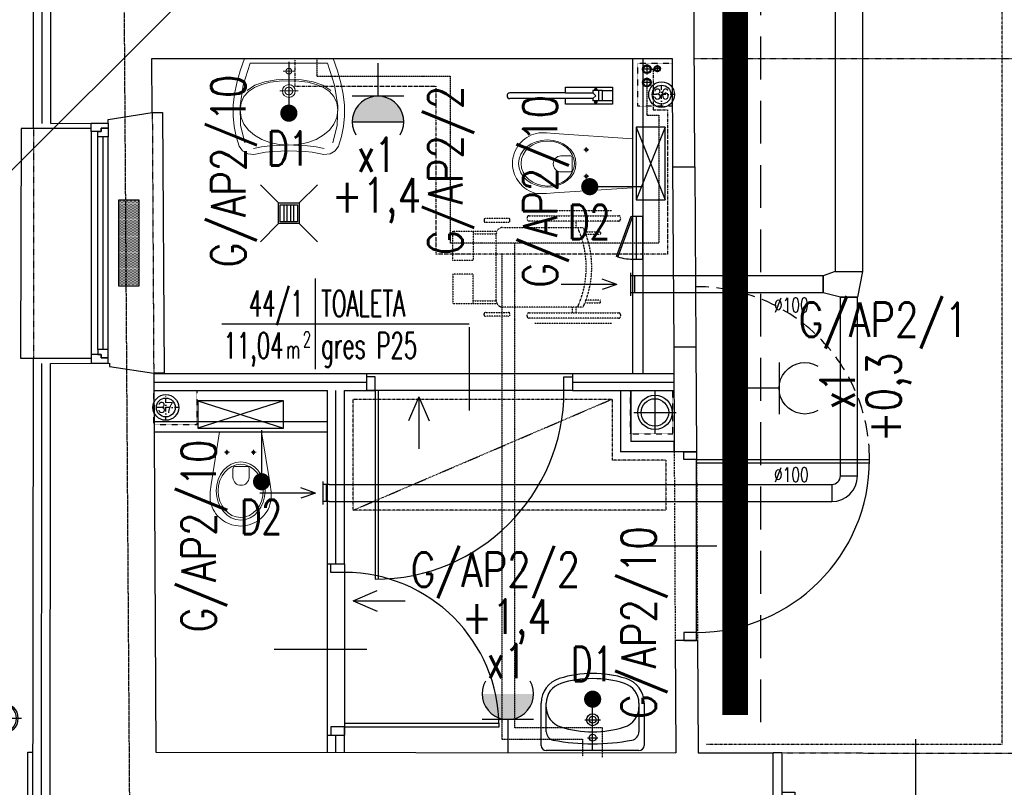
# Model space of a CAD drawing. Header units: inches. Extents: x -145354 to -97635, y 38777 to 78670.
# Tile 95 of 231: x -139587 to -139013, y 48535 to 48982. Entities that reach past the tile are written whole.
import ezdxf
from ezdxf.enums import TextEntityAlignment as Align

# ---------------------------------------------------------------- set-up
doc = ezdxf.new("R2010")
doc.units = ezdxf.units.IN
doc.header["$MEASUREMENT"] = 0
for name, pattern in [('00-inst$0$DASHDOT', [1, 0.5, -0.25, 0, -0.25]), ('CENTER', [2, 1.25, -0.25, 0.25, -0.25]), ('DASHDOT', [1, 0.5, -0.25, 0, -0.25]), ('DASHED', [0.75, 0.5, -0.25]), ('DASHED2', [0.375, 0.25, -0.125]), ('DIVIDE', [31.75, 12.7, -6.35, 0, -6.35, 0, -6.35]), ('HIDDEN', [0.375, 0.25, -0.125])]:
    doc.linetypes.add(name, pattern=pattern)
doc.layers.get('0').update_dxf_attribs({"color": 101})
for name, color, linetype in [('Drz---drzwi', 5, 'Continuous'), ('Drz-widok', 5, 'Continuous'), ('E-OPIS-POM', 6, 'Continuous'), ('E35', 6, 'Continuous'), ('E50', 3, 'Continuous'), ('E50_kor', 3, 'Continuous'), ('Ins-kan', 54, 'Continuous'), ('Ins-went', 141, 'Continuous'), ('Ins-went-opis', 141, 'Continuous'), ('Ins-wod', 152, 'Continuous'), ('m-went-wywiew', 1, 'Continuous'), ('Mw-cr-rury', 160, 'DIVIDE'), ('Mw-wc-rury', 160, 'DASHDOT'), ('Okn---okna', 5, 'Continuous'), ('Os-osie glowne', 8, 'CENTER'), ('piony_K_nr', 240, 'Continuous'), ('Sc-cegla pelna', 32, 'Continuous'), ('Sc-gazobeton', 45, 'Continuous'), ('Sc-gk', 120, 'Continuous'), ('Sc-gk-hatch', 8, 'Continuous'), ('Sc-izolacja term-obrys', 132, 'Continuous'), ('Sc-izolacja term-styropian', 151, 'STYROPIAN-KA'), ('Sc-kamien', 31, 'Continuous'), ('Sc-nad', 5, 'DASHED2'), ('Sc-nadproza kon', 5, 'DASHED2'), ('stelaż_wc', 64, 'Continuous'), ('Suf-widok', 8, 'Continuous'), ('W-idok', 9, 'Continuous'), ('W-otwor-strop', 126, 'Continuous'), ('Wyp-grzejniki', 56, 'Continuous'), ('Wyp-meble', 155, 'Continuous'), ('Wyp-sanitar', 131, 'Continuous'), ('Wyp-szafy', 9, 'Continuous')]:
    doc.layers.add(name, color=color, linetype=linetype)
doc.styles.add('KA wymiar', font='romans.shx', dxfattribs={"width": 0.6})
doc.styles.add('ROMANS', font='romans', dxfattribs={"width": 0.85})
doc.styles.add('tab-bud$0$ROMANS', font='romans', dxfattribs={"width": 0.7})
doc.styles.add('TYTUL2', font='ARIAL.TTF')
doc.linetypes.add('BATTING', pattern='A,0.0001,-0.1,[134,ltypeshp.shx,S=0.1,R=0,X=-0.1,Y=0],-0.2,[134,ltypeshp.shx,S=0.1,R=180,X=0.1,Y=0],-0.1', length=0.4001)
doc.linetypes.add('STYROPIAN-KA', pattern='A,0.0001,-0.1,[135,ltypeshp.shx,S=0.1,R=0,X=-0.1,Y=0],0,[135,ltypeshp.shx,S=0.1,R=180,X=0.1,Y=0],-0.1', length=0.2001)

# ---------------------------------------------------------------- blocks, each defined once
blk = doc.blocks.new('g2')
at = {"layer": 'E35'}
blk.add_line((15, 19.27), (-15, 19.27), dxfattribs=at)
blk.add_arc((0, 34.27), 15, 150, 30, dxfattribs=at)
at = {"layer": 'E50'}
blk.add_line((0, 19.27), (0, 0), dxfattribs=at)
blk = doc.blocks.new('pow')
for p, q in [((0, 0.523), (0, -0.523)), ((-1.075, 0), (1.78, 0))]:
    blk.add_line(p, q)
at = {"style": 'KA wymiar', "width": 0.6}
for s, height, p in [('2', 0.18, (-0.139, -0.27)), ('m', 0.21, (-0.333, -0.401))]:
    blk.add_text(s, height=height, dxfattribs=at).set_placement(p)
at = {"style": 'KA wymiar'}
for tag, width, p in [('01', 0.7, (-0.131, 0.084)), ('000.00', 0.6, (-0.364, -0.401))]:
    blk.add_attdef(tag, text='', height=0.3, dxfattribs=dict(at, width=width)).set_placement(p, align=Align.RIGHT)
blk.add_attdef('POMIESZCZENIE', (0.071, 0.084), '', height=0.3, dxfattribs=at)
at = {"style": 'KA wymiar', "width": 0.8}
blk.add_attdef('POSADZKA', (0.071, -0.401), '', height=0.3, dxfattribs=at)
blk = doc.blocks.new('_0630_WC_NIEPEŁNOSPRAWNY')
at = {"lineweight": 0}
for p, q in [((-14.26, 0), (-17.49, -45.7)), ((-14.26, 0), (14.26, 0)), ((14.26, 0), (17.15, -45.7)), ((-8.01, -26.98), (-9.42, -26.98)), ((-8.01, -26.98), (-8.01, -25.54)), ((-8.01, -26.98), (-6.53, -26.98)), ((-8.01, -26.98), (-8.01, -28.41)), ((7.49, -26.98), (6.08, -26.98)), ((7.49, -26.98), (7.49, -25.54)), ((7.49, -26.98), (8.97, -26.98)), ((7.49, -26.98), (7.49, -28.41)), ((-4.44, -36.51), (-4.44, -41.77)), ((-3.5, -35.21), (4, -35.21)), ((4.94, -36.51), (4.94, -41.77)), ((-17.49, -45.7), (-17.82, -50.14)), ((17.15, -45.7), (17.52, -50.14)), ((-17.82, -50.14), (-17.77, -54.69)), ((17.52, -50.14), (17.47, -54.69)), ((-17.77, -54.69), (-17.51, -56.08)), ((-17.51, -56.08), (-17.12, -57.53)), ((17.51, -56.08), (17.12, -57.53)), ((17.47, -54.69), (17.51, -56.08)), ((-17.12, -57.53), (-16.6, -58.93)), ((-16.6, -58.93), (-15.97, -60.29)), ((-15.97, -60.29), (-15.22, -61.59)), ((-15.22, -61.59), (-14.37, -62.83)), ((-14.37, -62.83), (-13.41, -63.99)), ((14.37, -62.83), (13.41, -63.99)), ((15.22, -61.59), (14.37, -62.83)), ((15.97, -60.29), (15.22, -61.59)), ((16.6, -58.93), (15.97, -60.29)), ((17.12, -57.53), (16.6, -58.93)), ((-13.41, -63.99), (-11.77, -65.6)), ((-11.77, -65.6), (-10, -66.94)), ((-10, -66.94), (-8.71, -67.72)), ((-8.71, -67.72), (-6.54, -68.77)), ((-6.54, -68.77), (-5.07, -69.25)), ((6.54, -68.77), (5.07, -69.25)), ((8.71, -67.72), (6.54, -68.77)), ((10, -66.94), (8.71, -67.72)), ((11.77, -65.6), (10, -66.94)), ((13.41, -63.99), (11.77, -65.6)), ((-5.07, -69.25), (-3.02, -69.72)), ((-3.02, -69.72), (-1.52, -69.92)), ((-1.52, -69.92), (0, -70)), ((1.52, -69.92), (0, -70)), ((3.02, -69.72), (1.52, -69.92)), ((5.07, -69.25), (3.02, -69.72))]:
    blk.add_line(p, q, dxfattribs=at)
for centre, radius, start, end in [((-3.24, -36.39), 1.2, 102.23395, 185.88986), ((3.75, -36.39), 1.2, 354.11014, 77.76605), ((0.25, -41.54), 4.7, 182.80221, 357.19779)]:
    blk.add_arc(centre, radius, start, end, dxfattribs=at)
for centre in [(-8.01, -26.98), (7.49, -26.98)]:
    blk.add_ellipse(centre, major_axis=(0.599, 0.599), ratio=1, start_param=5.497787, end_param=11.780972, dxfattribs=at)
for centre, major_axis, ratio in [((0.05, -49.75), (0, -16.75), 0.823529), ((0.05, -49.5), (0, -15.54), 0.845174)]:
    blk.add_ellipse(centre, major_axis=major_axis, ratio=ratio, dxfattribs=at)
blk = doc.blocks.new('_0630_UMYWALKA_NIEPEŁNOSPRAWNY')
at = {"lineweight": 0}
for points in [[(0, -54.01), (4.6, -54.04), (9.42, -54.29), (13.64, -54.72), (16.46, -55.28), (20.4, -56.01), (23.99, -55.58), (26.93, -53.97), (28.88, -51.12), (30.72, -45.51), (31.92, -39.69), (32.47, -33.64), (32.39, -27.38), (31.68, -20.89), (30.35, -14.17), (28.39, -7.2), (25.81, 0), (0, 0), (-25.81, 0), (-28.39, -7.2), (-30.35, -14.17), (-31.68, -20.89), (-32.39, -27.38), (-32.47, -33.64), (-31.92, -39.69), (-30.72, -45.51), (-28.88, -51.12), (-26.93, -53.97), (-23.99, -55.58), (-20.4, -56.01), (-16.46, -55.28), (-13.64, -54.72), (-9.42, -54.29), (-4.6, -54.04), (0, -54.01)], [(0, -5.72), (0.68, -5.86), (1.24, -6.24), (1.61, -6.8), (1.75, -7.48), (1.61, -8.16), (1.24, -8.71), (0.68, -9.09), (0, -9.23), (-0.68, -9.09), (-1.24, -8.71), (-1.61, -8.16), (-1.75, -7.48), (-1.61, -6.8), (-1.24, -6.24), (-0.68, -5.86), (0, -5.72)], [(0, -15.26), (1.46, -15.56), (2.65, -16.36), (3.46, -17.56), (3.75, -19.01), (3.46, -20.47), (2.65, -21.66), (1.46, -22.47), (0, -22.76), (-1.46, -22.47), (-2.65, -21.66), (-3.46, -20.47), (-3.75, -19.01), (-3.46, -17.56), (-2.65, -16.36), (-1.46, -15.56), (0, -15.26)], [(0, -16.71), (0.89, -16.89), (1.63, -17.39), (2.12, -18.12), (2.3, -19.01), (2.12, -19.91), (1.63, -20.64), (0.89, -21.13), (0, -21.31), (-0.89, -21.13), (-1.63, -20.64), (-2.12, -19.91), (-2.3, -19.01), (-2.12, -18.12), (-1.63, -17.39), (-0.89, -16.89), (0, -16.71)]]:
    blk.add_lwpolyline(points, close=True, dxfattribs=at)
for points in [[(25.67, -49.28), (28.14, -38.98), (28.45, -27.74), (26.59, -15.65), (22.51, -2.8), (0, -2.8), (-22.51, -2.8), (-26.59, -15.65), (-28.45, -27.74), (-28.14, -38.98), (-25.67, -49.28)], [(0, -10.73), (0, -4.22)], [(-3.25, -7.48), (3.25, -7.48)], [(-28.45, -30.14), (-27.86, -25.83), (-26.17, -22.22), (-23.51, -19.26), (-20, -16.92), (-15.76, -15.17), (-10.92, -13.96), (-5.6, -13.26), (0.07, -13.04), (5.74, -13.26), (11.05, -13.96), (15.89, -15.17), (20.13, -16.92), (23.64, -19.26), (26.3, -22.22), (27.99, -25.83), (28.58, -30.14)], [(-24.26, -18.74), (-19.75, -15.71), (-14.01, -13.63), (-7.31, -12.42), (0.07, -12.04), (7.44, -12.42), (14.14, -13.63), (19.88, -15.71), (24.39, -18.74)], [(0, -24.26), (0, -13.76)], [(5.34, -19.01), (-5.34, -19.01)], [(-28.45, -30.14), (-27.86, -34.42), (-26.18, -38.33), (-23.53, -41.81), (-20.04, -44.79), (-15.81, -47.22), (-10.99, -49.04), (-5.68, -50.17), (-0.02, -50.56), (5.66, -50.17), (10.98, -49.04), (15.83, -47.22), (20.09, -44.79), (23.61, -41.81), (26.29, -38.33), (27.99, -34.42), (28.58, -30.14)], [(20.64, -52.51), (15.94, -51.63), (10.86, -51.08), (5.51, -50.74), (0.02, -50.52), (-5.48, -50.74), (-10.83, -51.08), (-15.91, -51.63), (-20.61, -52.51)]]:
    blk.add_lwpolyline(points, dxfattribs=at)
at = {"lineweight": 0, "const_width": 0.282}
for points in [[(-0.13, -20.35), (-0.13, -20.35)], [(-0.07, -21.39), (-0.07, -21.39)]]:
    blk.add_lwpolyline(points, dxfattribs=at)
blk = doc.blocks.new('umywalka_60x45')
at = {"ltscale": 25}
for p, q in [((-27, 0), (27, 0)), ((-30, -27.72), (-30, -3)), ((0, -4.5), (0, -10.5)), ((30, -3), (30, -27.72)), ((-27, -27.72), (-27, -11.03)), ((3, -7.5), (-3, -7.5)), ((27, -11.03), (27, -27.72)), ((0, -13.5), (0, -22.5)), ((4.5, -18), (-4.5, -18))]:
    blk.add_line(p, q, dxfattribs=at)
for centre, radius in [((0, -7.5), 2), ((0, -18), 3.5), ((0, -18), 2)]:
    blk.add_circle(centre, radius, dxfattribs=at)
for centre, radius, start, end in [((27, -3), 3, 0, 90), ((-27, -3), 3, 90, 180), ((0, -129.43), 125.43, 79.47373, 100.52627), ((-22, -11.03), 5, 100.52627, 180), ((0, -73.4), 62.4, 72.6871, 107.3129), ((22, -11.03), 5, 0, 79.47373), ((-15, -25.28), 12, 107.3129, 180), ((15, -25.28), 12, 0, 72.6871), ((-15, -27.72), 15, 180, 252.6871), ((-15, -27.72), 12, 180, 252.6871), ((15, -27.72), 12, 287.3129, 0), ((15, -27.72), 15, 287.3129, 0), ((0, 20.4), 62.4, 252.6871, 287.3129), ((0, 20.4), 65.4, 252.6871, 287.3129)]:
    blk.add_arc(centre, radius, start, end, dxfattribs=at)
blk = doc.blocks.new('_DRZWI_W120')
at = {"ltscale": 25}
for p, q in [((44517.38, 20745.07), (44517.38, 20635.07)), ((44504.38, 20690.07), (44558.38, 20690.07))]:
    blk.add_line(p, q, dxfattribs=at)
at = {"ltscale": 7}
for p, q in [((44517.38, 20635.07), (44407.38, 20635.07)), ((44517.38, 20637.07), (44407.4, 20637.07))]:
    blk.add_line(p, q, dxfattribs=at)
at = {"ltscale": 25}
for points in [[(44525.38, 20750.07), (44517.38, 20750.07), (44517.38, 20745.07), (44525.38, 20745.07)], [(44525.38, 20630.07), (44517.38, 20630.07), (44517.38, 20635.07), (44525.38, 20635.07)]]:
    blk.add_lwpolyline(points, close=True, dxfattribs=at)
blk.add_arc((44517.38, 20635.07), 110, 90, 180, dxfattribs=at)
at = {"linetype": 'DASHED', "ltscale": 20}
blk.add_arc((44517.38, 20635.07), 110, 180, 270, dxfattribs=at)
blk = doc.blocks.new('_DKGJHF')
at = {"ltscale": 7}
for p, q in [((-21.08, -77), (35.92, -77)), ((-5, -147.5), (-105, -147.5)), ((-5, -145.5), (-104.98, -145.5))]:
    blk.add_line(p, q, dxfattribs=at)
for points in [[(5, -7.5), (5, 0), (-5, 0), (-5, -7.5)], [(5, -155), (5, -147.5), (-5, -147.5), (-5, -155)]]:
    blk.add_lwpolyline(points, close=True, dxfattribs=at)
for points in [[(-45, -7.5), (-5, -7.5)], [(-5, -147.5), (-5, -7.5)]]:
    blk.add_lwpolyline(points, dxfattribs=at)
for centre, radius, start, end in [((-5, -7.5), 40, 180, 270), ((-5, -147.5), 100, 90, 180)]:
    blk.add_arc(centre, radius, start, end)
blk = doc.blocks.new('_dz1')
at = {"ltscale": 7}
for p, q in [((-7, 0), (-7, 90)), ((-5, 0), (-5, 90))]:
    blk.add_line(p, q, dxfattribs=at)
at = {"ltscale": 25}
for p, q in [((-50, 13), (-50, -41)), ((-95, 0), (-5, 0)), ((-5, 0), (0, 0)), ((-95, -8), (-100, -8)), ((-5, -8), (0, -8))]:
    blk.add_line(p, q, dxfattribs=at)
for points in [[(-100, -8), (-100, 0), (-95, 0), (-95, -8)], [(0, -8), (0, 0), (-5, 0), (-5, -8)]]:
    blk.add_lwpolyline(points, close=True, dxfattribs=at)
blk.add_arc((-5, 0), 90, 90, 180, dxfattribs=at)
blk = doc.blocks.new('_GJKHGJ')
at = {"ltscale": 25}
for p, q in [((-8, -5), (-8, 0)), ((-8, 0), (-8, -5)), ((0, 0), (-8, 0)), ((0, -5), (0, 0)), ((0, -5), (0, 0)), ((-8, -115), (-8, -5)), ((-8, -5), (0, -5)), ((-19.7, -60), (28.9, -60)), ((-8, -115), (0, -115)), ((-8, -120), (-8, -115)), ((0, -120), (-8, -120)), ((0, -115), (0, -120)), ((0, -115), (0, -120))]:
    blk.add_line(p, q, dxfattribs=at)
at = {"ltscale": 7}
for p, q in [((-8, -5), (-118, -5)), ((-8, -6.8), (-117.99, -6.8))]:
    blk.add_line(p, q, dxfattribs=at)
blk.add_arc((-8, -5), 110, 180, 270)
blk = doc.blocks.new('rura_spustowa')
at = {"layer": 'Ins-wod', "linetype": 'Continuous'}
for p, q in [((0, -11.25), (0, 11.25)), ((-11.25, 0), (11.25, 0))]:
    blk.add_line(p, q, dxfattribs=at)
at = {"layer": 'Ins-wod', "linetype": 'Continuous', "ltscale": 25}
for radius in [9.25, 8.25]:
    blk.add_circle((0, 0), radius, dxfattribs=at)
blk = doc.blocks.new('ramiak140')
at = {"layer": 'Okn---okna'}
for p, q in [((-10, 135), (-10, 5)), ((-6, 8), (-6, 132)), ((-3, 8), (-3, 132)), ((0, 8), (0, 132))]:
    blk.add_line(p, q, dxfattribs=at)
for points in [[(-10, 135), (-10, 140), (0, 140), (0, 137), (-4, 137), (-4, 135)], [(-6, 132), (-6, 135), (-4, 135), (-4, 137), (0, 137), (0, 135), (0, 132)], [(-6, 8), (-6, 5), (-4, 5), (-4, 3), (0, 3), (0, 5), (0, 8)], [(-10, 5), (-10, 0), (0, 0), (0, 3), (-4, 3), (-4, 5)]]:
    blk.add_lwpolyline(points, close=True, dxfattribs=at)
blk = doc.blocks.new('_gslkflhklgj')
at = {"linetype": '00-inst$0$DASHDOT', "ltscale": 5}
for p, q in [((0, -7.5), (0, 7.5)), ((7.5, 0), (-7.5, 0))]:
    blk.add_line(p, q, dxfattribs=at)
for radius in [7.5, 5.5]:
    blk.add_circle((0, 0), radius)
blk = doc.blocks.new('_KOLO_WC_PODWIESZONE')
at = {"lineweight": 0}
for p, q in [((-12.21, 0), (-17.15, -30.7)), ((-12.21, 0), (12.21, 0)), ((12.21, 0), (17.15, -30.7)), ((-8.01, -11.98), (-8.01, -10.54)), ((7.49, -11.98), (7.49, -10.54)), ((-8.01, -11.98), (-9.42, -11.98)), ((-8.01, -11.98), (-6.53, -11.98)), ((-8.01, -11.98), (-8.01, -13.41)), ((7.49, -11.98), (6.08, -11.98)), ((7.49, -11.98), (8.97, -11.98)), ((7.49, -11.98), (7.49, -13.41)), ((-4.44, -21.51), (-4.44, -26.77)), ((-3.5, -20.21), (4, -20.21)), ((4.94, -21.51), (4.94, -26.77)), ((-17.15, -30.7), (-17.82, -35.14)), ((17.15, -30.7), (17.82, -35.14)), ((-17.82, -35.14), (-17.77, -39.69)), ((-17.77, -39.69), (-17.51, -41.08)), ((17.77, -39.69), (17.51, -41.08)), ((17.82, -35.14), (17.77, -39.69)), ((-17.51, -41.08), (-17.12, -42.53)), ((-17.12, -42.53), (-16.6, -43.93)), ((-16.6, -43.93), (-15.97, -45.29)), ((-15.97, -45.29), (-15.22, -46.59)), ((15.97, -45.29), (15.22, -46.59)), ((16.6, -43.93), (15.97, -45.29)), ((17.12, -42.53), (16.6, -43.93)), ((17.51, -41.08), (17.12, -42.53)), ((-15.22, -46.59), (-14.37, -47.83)), ((-14.37, -47.83), (-13.41, -48.99)), ((-13.41, -48.99), (-11.77, -50.6)), ((-11.77, -50.6), (-10, -51.94)), ((11.77, -50.6), (10, -51.94)), ((13.41, -48.99), (11.77, -50.6)), ((14.37, -47.83), (13.41, -48.99)), ((15.22, -46.59), (14.37, -47.83)), ((-10, -51.94), (-8.71, -52.72)), ((-8.71, -52.72), (-6.54, -53.77)), ((-6.54, -53.77), (-5.07, -54.25)), ((-5.07, -54.25), (-3.02, -54.72)), ((-3.02, -54.72), (-1.52, -54.92)), ((-1.52, -54.92), (0, -55)), ((1.52, -54.92), (0, -55)), ((3.02, -54.72), (1.52, -54.92)), ((5.07, -54.25), (3.02, -54.72)), ((6.54, -53.77), (5.07, -54.25)), ((8.71, -52.72), (6.54, -53.77)), ((10, -51.94), (8.71, -52.72))]:
    blk.add_line(p, q, dxfattribs=at)
for centre, radius, start, end in [((-3.24, -21.39), 1.2, 102.23395, 185.88986), ((3.75, -21.39), 1.2, 354.11014, 77.76605), ((0.25, -26.54), 4.7, 182.80221, 357.19779)]:
    blk.add_arc(centre, radius, start, end, dxfattribs=at)
for centre in [(-8.01, -11.98), (7.49, -11.98)]:
    blk.add_ellipse(centre, major_axis=(0.599, 0.599), ratio=1, start_param=5.497787, end_param=11.780972, dxfattribs=at)
for major_axis, ratio in [((0, -17), 0.838235), ((0, -15.54), 0.845174)]:
    blk.add_ellipse((0.05, -34.5), major_axis=major_axis, ratio=ratio, dxfattribs=at)
blk = doc.blocks.new('_ODWODNIENIE_KRATKA')
for p, q in [((-12, 0), (-22.61, 10.61)), ((0, 0), (10.61, 10.61)), ((-11, -2.99), (-1, -2.99)), ((-1, -4.99), (-11, -4.99)), ((-11, -6.99), (-1, -6.99)), ((-1, -8.99), (-11, -8.99)), ((-22.61, -22.6), (-12, -11.99)), ((10.61, -22.6), (0, -11.99))]:
    blk.add_line(p, q)
for points in [[(0, -11.99), (0, 0), (-12, 0), (-12, -11.99)], [(-1, -10.99), (-1, -1), (-11, -1), (-11, -10.99)]]:
    blk.add_lwpolyline(points, close=True)
blk = doc.blocks.new('wozek')
at = {"linetype": 'DASHED2', "ltscale": 0.5}
for p, q in [((-67.55, 32.84), (-22.84, 32.84)), ((-50.97, 23.29), (-4.29, 23.29)), ((-47.02, 26.58), (-47.02, 23.29)), ((-44.79, 26.58), (-44.79, 23.29)), ((-52.05, 20.75), (-61.07, 20.75)), ((-61.07, 20.75), (-61.07, 19.14)), ((-61.07, 19.14), (-52.66, 19.14)), ((13.01, 21.1), (-0.8, 21.1)), ((13.01, 19.55), (-0.8, 19.55)), ((-0.4, 19.4), (-0.4, -19.4)), ((-61.07, -19.14), (-52.66, -19.14)), ((-61.07, -20.75), (-61.07, -19.14)), ((-52.05, -20.75), (-61.07, -20.75)), ((13.01, -19.55), (-0.8, -19.55)), ((13.01, -21.1), (-0.8, -21.1)), ((-4.29, -23.29), (-50.97, -23.29)), ((-47.02, -23.29), (-47.02, -26.99)), ((-44.79, -23.29), (-44.79, -26.99)), ((-67.55, -32.84), (-22.84, -32.84))]:
    blk.add_line(p, q, dxfattribs=at)
for points in [[(-18.38, 28.52), (-18.38, 27.74, -0.414214), (-19.55, 26.58), (-71.67, 26.58, -0.414214), (-72.84, 27.74), (-72.84, 28.52, -0.414214), (-71.67, 29.69), (-19.55, 29.69, -0.414214)], [(6.73, 27.74), (6.73, 27.05, -0.414214), (5.96, 26.27), (-7.62, 26.27, -0.414214), (-8.39, 27.05), (-8.39, 27.74, -0.414214), (-7.62, 28.52), (5.96, 28.52, -0.414214)], [(-18.38, -28.16), (-18.38, -28.94, -0.414214), (-19.55, -30.11), (-71.67, -30.11, -0.414214), (-72.84, -28.94), (-72.84, -28.16, -0.414214), (-71.67, -26.99), (-19.55, -26.99, -0.414214)], [(6.73, -27.74), (6.73, -27.05, 0.414214), (5.96, -26.27), (-7.62, -26.27, 0.414214), (-8.39, -27.05), (-8.39, -27.74, 0.414214), (-7.62, -28.52), (5.96, -28.52, 0.414214)]]:
    blk.add_lwpolyline(points, format="xyb", close=True, dxfattribs=at)
for points in [[(25, 21.1), (13.01, 21.1), (13.01, 4.02), (25, 4.02)], [(25, -21.1), (13.01, -21.1), (13.01, -4.02), (25, -4.02)]]:
    blk.add_lwpolyline(points, close=True, dxfattribs=at)
for centre, radius, start, end in [((0, 0), 56.04, 155.44252, 204.55748), ((3.22, 0), 56.04, 155.44252, 204.55748), ((-4.29, 19.4), 3.89, 0, 90), ((-4.29, -19.4), 3.89, 270, 0)]:
    blk.add_arc(centre, radius, start, end, dxfattribs=at)
blk = doc.blocks.new('W160')
at = {"layer": 'm-went-wywiew', "color": 254, "linetype": 'HIDDEN'}
for p, q in [((-141996.39, 41106.12), (-141996.39, 41081.57)), ((-142008.66, 41093.85), (-141984.11, 41093.85))]:
    blk.add_line(p, q, dxfattribs=at)
at = {"layer": 'm-went-wywiew', "color": 254}
blk.add_circle((-141996.39, 41093.85), 10, dxfattribs=at)
at = {"layer": 'm-went-wywiew'}
blk.add_circle((-141996.39, 41093.85), 8, dxfattribs=at)
blk = doc.blocks.new('_vxkdjhgkljhkgjhk')
for q in [(14.01, 6.02), (30.24, 0)]:
    blk.add_line((0, 0), q)
blk = doc.blocks.new('pion_woda')
at = {"layer": 'Ins-wod'}
for p, q in [((3, 0), (-3, 0)), ((0, 3), (0, -3))]:
    blk.add_line(p, q, dxfattribs=at)
for centre, radius in [((0, 0.02), 2.55), ((0, 0), 2)]:
    blk.add_circle(centre, radius, dxfattribs=at)
blk = doc.blocks.new('pion_mały')
at = {"layer": 'Ins-wod'}
for p, q in [((0, 2.08), (0, -2.12)), ((2.1, -0.02), (-2.1, -0.02))]:
    blk.add_line(p, q, dxfattribs=at)
for centre, radius in [((0, 0), 1.79), ((0, -0.02), 1.4)]:
    blk.add_circle(centre, radius, dxfattribs=at)
blk = doc.blocks.new('rewizja')
at = {"layer": 'Wyp-meble'}
for p, q in [((-25, 6), (-25, 0)), ((-25, 6), (0, 6)), ((0, 6), (0, 0)), ((-25, 4), (-25, 2)), ((0, 2), (-25, 2)), ((0, 0), (-25, 0))]:
    blk.add_line(p, q, dxfattribs=at)
blk.add_lwpolyline([(-23.15, -9.49), (0.34, -0.94), (0, 0), (-23.49, -8.55)], close=True, dxfattribs=at)
blk.add_arc((0, 0), 25, 180, 202.29244, dxfattribs=at)
blk = doc.blocks.new('0630_STRZAŁKA')
at = {"ltscale": 0.5}
for points in [[(0, 0), (-3.03, -8.56)], [(0, 0), (0, -32.43)], [(0, 0), (3.03, -8.56)]]:
    blk.add_lwpolyline(points, dxfattribs=at)
blk = doc.blocks.new('barierka_stojąca')
at = {"layer": 'Wyp-sanitar'}
for p, q in [((0, -27.41), (0, 0)), ((0, 0), (9.97, 0)), ((1.99, -5.98), (1.99, 0)), ((1.99, 0), (7.98, 0)), ((7.98, 0), (7.98, -5.98)), ((9.97, 0), (9.97, -27.41)), ((0.66, -9.69), (0.65, -9.74)), ((0.65, -9.74), (0.65, -9.8)), ((0.65, -9.8), (0.65, -9.85)), ((0.65, -9.85), (0.66, -9.91)), ((0.68, -9.64), (0.66, -9.69)), ((0.66, -9.91), (0.68, -9.96)), ((0.69, -9.59), (0.68, -9.64)), ((0.68, -9.96), (0.69, -10.01)), ((0.72, -9.54), (0.69, -9.59)), ((0.69, -10.01), (0.72, -10.06)), ((0.74, -9.5), (0.72, -9.54)), ((0.72, -10.06), (0.74, -10.1)), ((0.78, -9.45), (0.74, -9.5)), ((0.74, -10.1), (0.78, -10.14)), ((0.81, -9.42), (0.78, -9.45)), ((0.78, -10.14), (0.81, -10.18)), ((0.85, -9.38), (0.81, -9.42)), ((0.81, -10.18), (0.85, -10.22)), ((0.89, -9.35), (0.85, -9.38)), ((0.85, -10.22), (0.89, -10.25)), ((0.94, -9.32), (0.89, -9.35)), ((0.89, -10.25), (0.94, -10.28)), ((0.98, -9.3), (0.94, -9.32)), ((0.94, -10.28), (0.98, -10.3)), ((1.03, -9.28), (0.98, -9.3)), ((0.98, -10.3), (1.03, -10.32)), ((1.08, -9.27), (1.03, -9.28)), ((1.03, -10.32), (1.08, -10.33)), ((1.14, -9.26), (1.08, -9.27)), ((1.08, -10.33), (1.14, -10.34)), ((1.19, -9.26), (1.14, -9.26)), ((1.19, -9.26), (1.19, -9.26)), ((1.22, -9.05), (1.22, -10.55)), ((1.71, -9.05), (1.22, -9.05)), ((1.22, -9.41), (1.71, -9.41)), ((1.22, -10.19), (1.71, -10.19)), ((1.22, -10.55), (1.71, -10.55)), ((1.71, -10.55), (1.71, -9.05)), ((7.98, -5.98), (1.99, -5.98)), ((1.99, -6), (1.99, -11.47)), ((1.99, -11.47), (3.34, -11.47)), ((2.03, -8.16), (7.98, -8.16)), ((3.34, -11.47), (5.04, -9.84)), ((3.34, -27.41), (3.34, -11.47)), ((5.04, -9.84), (6.63, -11.46)), ((6.63, -11.46), (6.63, -27.41)), ((6.63, -11.46), (7.98, -11.46)), ((7.98, -6), (7.98, -11.46)), ((8.26, -9.05), (8.26, -10.55)), ((8.76, -9.05), (8.26, -9.05)), ((8.76, -9.41), (8.26, -9.41)), ((8.76, -10.19), (8.26, -10.19)), ((8.26, -10.55), (8.76, -10.55)), ((8.76, -10.55), (8.76, -9.05)), ((8.78, -9.26), (8.78, -9.26)), ((8.78, -9.26), (8.84, -9.26)), ((8.84, -9.26), (8.89, -9.27)), ((8.89, -10.33), (8.84, -10.34)), ((8.89, -9.27), (8.94, -9.28)), ((8.94, -10.32), (8.89, -10.33)), ((8.94, -9.28), (8.99, -9.3)), ((8.99, -10.3), (8.94, -10.32)), ((8.99, -9.3), (9.04, -9.32)), ((9.04, -10.28), (8.99, -10.3)), ((9.04, -9.32), (9.09, -9.35)), ((9.09, -10.25), (9.04, -10.28)), ((9.09, -9.35), (9.13, -9.38)), ((9.13, -10.22), (9.09, -10.25)), ((9.13, -9.38), (9.17, -9.42)), ((9.17, -10.18), (9.13, -10.22)), ((9.17, -9.42), (9.2, -9.45)), ((9.2, -10.14), (9.17, -10.18)), ((9.2, -9.45), (9.23, -9.5)), ((9.23, -10.1), (9.2, -10.14)), ((9.23, -9.5), (9.26, -9.54)), ((9.26, -10.06), (9.23, -10.1)), ((9.26, -9.54), (9.28, -9.59)), ((9.28, -10.01), (9.26, -10.06)), ((9.28, -9.59), (9.3, -9.64)), ((9.3, -9.96), (9.28, -10.01)), ((9.3, -9.64), (9.31, -9.69)), ((9.31, -9.91), (9.3, -9.96)), ((9.31, -9.69), (9.32, -9.74)), ((9.32, -9.85), (9.31, -9.91)), ((9.32, -9.74), (9.32, -9.8)), ((9.32, -9.8), (9.32, -9.85)), ((3.34, -27.41), (0, -27.41)), ((3.34, -27.41), (3.34, -59.87)), ((9.97, -27.41), (6.64, -27.41)), ((6.64, -27.41), (6.64, -59.87))]:
    blk.add_line(p, q, dxfattribs=at)
blk.add_arc((4.99, -59.87), 1.65, 180, 0, dxfattribs=at)

msp = doc.modelspace()

# ---------------------------------------------------------------- hatches: boundary and pattern name
at = {"layer": 'E35'}
for points in [[(-139393.17, 48922.6), (-139363.17, 48922.6, 1)], [(-139287.5, 48589.05), (-139317.5, 48589.05, 1)]]:
    msp.add_hatch(color=256, dxfattribs=at).paths.add_polyline_path(points)
at = {"layer": 'Wyp-grzejniki'}
h = msp.add_hatch(dxfattribs=at)
h.set_pattern_fill('DOTS', color=256, scale=0.5, style=0)
h.set_pattern_definition([(0, (-217022.31646, 86700.90215), (0.396875, 0.79375), [0, -0.79375])])
h.paths.add_polyline_path([(-139529.41, 48826.96), (-139517.41, 48826.96), (-139517.41, 48876.96), (-139529.41, 48876.96)])

# ---------------------------------------------------------------- linework, layer by layer
msp.add_line((-139205.56, 48730.26), (-139205.59, 48736.26))
at = {"layer": 'E35'}
for p, q in [((-139472.64, 49013.56), (-139751.52, 48734.69)), ((-139430.13, 48957.73), (-139430.13, 48927.73)), ((-139363.17, 48937.6), (-139393.17, 48937.6)), ((-139393.17, 48922.6), (-139363.17, 48922.6)), ((-139224.79, 48884.86), (-139254.79, 48884.86)), ((-139446.03, 48742.79), (-139446.03, 48712.79)), ((-139253.09, 48555.95), (-139253.09, 48585.95)), ((-139287.5, 48574.05), (-139317.5, 48574.05))]:
    msp.add_line(p, q, dxfattribs=at)
at = {"layer": 'E35', "const_width": 5}
for points in [[(-139430.13, 48925.23, -1), (-139430.13, 48930.23, -1)], [(-139254.79, 48882.36, -1), (-139254.79, 48887.36, -1)], [(-139446.03, 48710.29, -1), (-139446.03, 48715.29, -1)], [(-139253.09, 48588.45, 1), (-139253.09, 48583.45, 1)]]:
    msp.add_lwpolyline(points, format="xyb", close=True, dxfattribs=at)
at = {"layer": 'E35'}
for centre, start, end in [((-139378.17, 48922.6), 330, 210), ((-139302.5, 48589.05), 150, 30)]:
    msp.add_arc(centre, 15, start, end, dxfattribs=at)
at = {"layer": 'E50'}
for p, q in [((-139378.17, 48937.6), (-139378.17, 48956.87)), ((-139302.5, 48574.05), (-139302.5, 48554.78))]:
    msp.add_line(p, q, dxfattribs=at)
at = {"layer": 'E50_kor', "linetype": 'DASHED2', "ltscale": 100}
msp.add_line((-139155, 48572.46), (-139155, 50770.33), dxfattribs=at)
at = {"layer": 'E50_kor', "const_width": 15}
msp.add_lwpolyline([(-139170, 48576.67), (-139170, 50785.33)], dxfattribs=at)
at = {"layer": 'Ins-went'}
for p, q in [((-139111.73, 49122.4), (-139111.73, 48835.38)), ((-139095.73, 49122.4), (-139095.73, 48835.38)), ((-139230.79, 48821.13), (-139230.79, 48834.63)), ((-139228.79, 48832.88), (-139230.79, 48832.88)), ((-139118.73, 48832.88), (-139228.79, 48832.88)), ((-139228.79, 48832.88), (-139228.79, 48822.88)), ((-139111.73, 48835.38), (-139118.73, 48832.88)), ((-139118.73, 48822.88), (-139118.73, 48832.88)), ((-139118.73, 48832.88), (-139118.73, 48822.88)), ((-139111.73, 48835.38), (-139095.73, 48835.38)), ((-139095.73, 48835.38), (-139098.73, 48820.38)), ((-139228.79, 48822.88), (-139230.79, 48822.88)), ((-139118.73, 48822.88), (-139228.79, 48822.88)), ((-139108.73, 48820.38), (-139118.73, 48822.88)), ((-139098.73, 48820.38), (-139108.73, 48820.38)), ((-139108.73, 48820.38), (-139098.73, 48820.38)), ((-139108.73, 48716.18), (-139108.73, 48820.38)), ((-139098.73, 48716.18), (-139098.73, 48820.38)), ((-139108.73, 48716.18), (-139098.73, 48716.18)), ((-139410.16, 48699.43), (-139410.16, 48712.93)), ((-139406.66, 48711.18), (-139410.16, 48711.18)), ((-139408.16, 48711.18), (-139408.16, 48701.18)), ((-139408.16, 48701.18), (-139408.16, 48711.18)), ((-139406.66, 48711.18), (-139113.73, 48711.18)), ((-139113.73, 48711.18), (-139113.73, 48701.18)), ((-139406.66, 48701.18), (-139410.16, 48701.18)), ((-139406.66, 48701.18), (-139113.73, 48701.18))]:
    msp.add_line(p, q, dxfattribs=at)
for radius in [5, 15]:
    msp.add_arc((-139113.73, 48716.18), radius, 270, 0, dxfattribs=at)
at = {"layer": 'Mw-cr-rury', "ltscale": 0.03}
for p, q in [((-139413.8, 48959.69), (-139413.8, 48949.4)), ((-139413.8, 48949.4), (-139336.07, 48949.4)), ((-139336.07, 48949.4), (-139336.07, 48851.95)), ((-139221.5, 48943.57), (-139221.5, 48926.53)), ((-139221.5, 48926.53), (-139214.52, 48926.53)), ((-139214.52, 48926.53), (-139214.52, 48851.95)), ((-139214.52, 48851.95), (-139336.07, 48851.95)), ((-139298.46, 48569.31), (-139298.46, 48851.95)), ((-139305.98, 48845.59), (-139305.98, 48562.6)), ((-139247.25, 48569.31), (-139298.46, 48569.31)), ((-139247.25, 48552.15), (-139247.25, 48569.31)), ((-139305.98, 48562.6), (-139258.96, 48562.6)), ((-139258.96, 48562.6), (-139258.96, 48552.61))]:
    msp.add_line(p, q, dxfattribs=at)
at = {"layer": 'Mw-wc-rury'}
for p, q in [((-139426.69, 48959.79), (-139426.69, 48943.51)), ((-139219.47, 48953.33), (-139217.79, 48953.33)), ((-139217.79, 48953.33), (-139217.79, 48929.67)), ((-139426.69, 48943.51), (-139344.55, 48943.51)), ((-139344.55, 48943.51), (-139344.55, 48845.59)), ((-139217.79, 48929.67), (-139209.41, 48929.67)), ((-139209.41, 48929.67), (-139209.41, 48845.59)), ((-139209.41, 48845.59), (-139344.55, 48845.59))]:
    msp.add_line(p, q, dxfattribs=at)
at = {"layer": 'Os-osie glowne'}
msp.add_line((-139518.63, 47893.27), (-139545.97, 51985.69), dxfattribs=at)
at = {"layer": 'Sc-cegla pelna'}
for p, q in [((-139509.89, 48959.69), (-139206.81, 48959.69)), ((-139509.72, 48928.1), (-139509.89, 48959.69)), ((-139205.87, 48791.41), (-139192.87, 48791.41)), ((-139192.56, 48730.26), (-139205.56, 48730.26)), ((-139191.99, 48620.26), (-139204.99, 48620.26))]:
    msp.add_line(p, q, dxfattribs=at)
for points in [[(-139568.86, 48921.78), (-139568.7, 49079.78)], [(-139206.81, 48959.69), (-139206.46, 48896.42), (-139193.46, 48896.42), (-139194.33, 49054.1)], [(-139568.86, 48921.78), (-139535.41, 48921.96), (-139535.42, 48923.96), (-139509.72, 48928.1)], [(-139205.87, 48791.41), (-139205.56, 48730.26)], [(-139192.87, 48791.41), (-139192.56, 48730.26)], [(-139569.31, 48495.06), (-139569.01, 48781.78)], [(-139569.01, 48781.78), (-139534.63, 48781.97), (-139534.62, 48779.97), (-139508.88, 48776.1)], [(-139508.88, 48776.1), (-139507.66, 48554.99), (-139204.65, 48554.67)], [(-139204.99, 48620.26), (-139204.65, 48554.67)], [(-139191.99, 48620.26), (-139191.65, 48554.66)], [(-139191.65, 48554.66), (-139147.85, 48554.61)], [(-139147.85, 48529.26), (-139147.85, 48554.61)]]:
    msp.add_lwpolyline(points, dxfattribs=at)
at = {"layer": 'Sc-gazobeton'}
for p, q in [((-139142.7, 48554.61), (-139147.85, 48554.61)), ((-139142.73, 48529.26), (-139142.7, 48554.61))]:
    msp.add_line(p, q, dxfattribs=at)
for points in [[(-139206.46, 48896.42), (-139205.87, 48791.41)], [(-139193.46, 48896.42), (-139192.87, 48791.41)]]:
    msp.add_lwpolyline(points, dxfattribs=at)
at = {"layer": 'Sc-gk'}
for p, q in [((-139229.79, 48959.69), (-139229.79, 48775.93)), ((-139223.79, 48959.69), (-139223.79, 48775.93)), ((-139508.88, 48775.93), (-139384.79, 48775.93)), ((-139384.79, 48775.93), (-139384.79, 48765.93)), ((-139264.79, 48775.93), (-139205.79, 48775.93)), ((-139264.79, 48775.93), (-139264.79, 48765.93)), ((-139508.82, 48765.93), (-139407.66, 48765.93)), ((-139407.66, 48664.89), (-139407.66, 48765.93)), ((-139397.66, 48664.89), (-139397.66, 48765.93)), ((-139397.66, 48765.93), (-139384.79, 48765.93)), ((-139264.79, 48765.93), (-139205.74, 48765.93)), ((-139236.79, 48765.93), (-139236.79, 48730.26)), ((-139230.79, 48765.93), (-139230.79, 48736.26)), ((-139508.82, 48747.93), (-139407.66, 48747.93)), ((-139508.82, 48741.93), (-139407.66, 48741.93)), ((-139205.59, 48736.26), (-139230.79, 48736.26)), ((-139205.56, 48730.26), (-139236.79, 48730.26)), ((-139407.66, 48664.89), (-139397.66, 48664.89)), ((-139407.66, 48554.89), (-139407.66, 48564.89)), ((-139407.66, 48564.89), (-139397.66, 48564.89)), ((-139397.66, 48554.88), (-139397.66, 48564.89))]:
    msp.add_line(p, q, dxfattribs=at)
at = {"layer": 'Sc-gk-hatch', "linetype": 'BATTING', "ltscale": 0.22}
for p, q in [((-139508.88, 48770.93), (-139384.79, 48770.93)), ((-139264.79, 48770.93), (-139205.79, 48770.93)), ((-139402.66, 48664.89), (-139402.66, 48765.93)), ((-139402.66, 48554.88), (-139402.66, 48564.89))]:
    msp.add_line(p, q, dxfattribs=at)
at = {"layer": 'Sc-izolacja term-obrys'}
msp.add_line((-139545.41, 48918.79), (-139578.86, 48918.8), dxfattribs=at)
for points in [[(-139578.86, 48918.79), (-139578.69, 49082.73), (-139546.75, 49082.9)], [(-139185.68, 48484.65), (-139579.32, 48485.07), (-139579, 48784.79), (-139545.41, 48784.75)]]:
    msp.add_lwpolyline(points, dxfattribs=at)
at = {"layer": 'Sc-izolacja term-styropian', "linetype": 'BATTING', "ltscale": 0.25}
for points in [[(-139573.86, 48921.79), (-139573.7, 49079.79)], [(-139185.68, 48489.65), (-139574.32, 48490.06), (-139574.01, 48781.78)]]:
    msp.add_lwpolyline(points, dxfattribs=at)
at = {"layer": 'Sc-kamien'}
msp.add_lwpolyline([(-139509.32, 48485), (-139509.32, 48482), (-139582.32, 48482.07), (-139582.25, 48555.07), (-139579.25, 48555.07)], dxfattribs=at)
at = {"layer": 'Sc-nad'}
for p, q in [((-139384.79, 48775.93), (-139264.79, 48775.93)), ((-139407.6, 48564.89), (-139407.6, 48664.89))]:
    msp.add_line(p, q, dxfattribs=at)
at = {"layer": 'Sc-nad', "ltscale": 4}
for p, q in [((-139205.56, 48730.26), (-139204.99, 48620.26)), ((-139192.56, 48730.26), (-139191.99, 48620.26))]:
    msp.add_line(p, q, dxfattribs=at)
at = {"layer": 'Sc-nadproza kon', "linetype": 'DASHDOT', "ltscale": 0.5}
for p, q in [((-139193.81, 48959.69), (-138997.88, 48959.69)), ((-139509.72, 48928.1), (-139508.88, 48776.1)), ((-139578.86, 48918.79), (-139579, 48784.79)), ((-139142.7, 48554.61), (-138987.73, 48554.44))]:
    msp.add_line(p, q, dxfattribs=at)
at = {"layer": 'stelaż_wc', "ltscale": 5}
for p, q in [((-139210.79, 48919.66), (-139227.79, 48877.16)), ((-139227.79, 48919.66), (-139210.79, 48877.16)), ((-139483.24, 48759.93), (-139433.24, 48743.93)), ((-139433.24, 48759.93), (-139483.24, 48743.93))]:
    msp.add_line(p, q, dxfattribs=at)
for points in [[(-139210.79, 48877.16), (-139210.79, 48919.66), (-139227.79, 48919.66), (-139227.79, 48877.16)], [(-139483.24, 48743.93), (-139433.24, 48743.93), (-139433.24, 48759.93), (-139483.24, 48759.93)]]:
    msp.add_lwpolyline(points, close=True, dxfattribs=at)
at = {"layer": 'Suf-widok', "linetype": 'DIVIDE', "ltscale": 0.02}
for p, q in [((-139014.34, 48559.66), (-139014.34, 51031.7)), ((-139392.66, 48760.93), (-139241.79, 48760.93)), ((-139392.66, 48696.18), (-139392.66, 48760.93)), ((-139392.66, 48696.18), (-139241.79, 48760.93)), ((-139241.79, 48760.93), (-139241.79, 48725.26)), ((-139210.38, 48725.26), (-139241.79, 48725.26)), ((-139210.38, 48725.26), (-139210.38, 48696.18)), ((-139210.38, 48696.18), (-139392.66, 48696.18)), ((-139186.65, 48559.66), (-139014.34, 48559.66))]:
    msp.add_line(p, q, dxfattribs=at)
at = {"layer": 'W-idok'}
for p, q in [((-139509.71, 48928.1), (-139503.71, 48928.14)), ((-139503.71, 48928.14), (-139502.87, 48776.14)), ((-139502.87, 48776.14), (-139508.88, 48776.1))]:
    msp.add_line(p, q, dxfattribs=at)
for points in [[(-139578.57, 48918.79), (-139586.09, 48918.81), (-139586.5, 48784.81)], [(-139586.5, 48784.81), (-139579, 48784.79)]]:
    msp.add_lwpolyline(points, dxfattribs=at)
at = {"layer": 'W-otwor-strop', "linetype": 'DASHED2', "ltscale": 0.3}
for points in [[(-139206.79, 48931.87), (-139226.79, 48931.87), (-139226.79, 48956.87), (-139206.79, 48956.87)], [(-139206.79, 48931.87), (-139226.79, 48931.87), (-139226.79, 48956.87), (-139206.79, 48956.87)], [(-139206.79, 48931.87), (-139226.79, 48931.87), (-139226.79, 48956.87), (-139206.79, 48956.87)], [(-139508.82, 48745.93), (-139508.82, 48765.93), (-139483.82, 48765.93), (-139483.82, 48745.93)], [(-139231.27, 48740.7), (-139206.27, 48740.7), (-139206.27, 48765.7), (-139231.27, 48765.7)]]:
    msp.add_lwpolyline(points, close=True, dxfattribs=at)
at = {"layer": 'Wyp-grzejniki'}
msp.add_lwpolyline([(-139517.41, 48876.96), (-139529.41, 48876.96), (-139529.41, 48826.96), (-139517.41, 48826.96)], close=True, dxfattribs=at)

# ---------------------------------------------------------------- block references
for name, p in [('pion_woda', (-139221.47, 48953.33)), ('pion_mały', (-139215.41, 48953.78)), ('pion_woda', (-139221.5, 48945.58))]:
    msp.add_blockref(name, p)
at = {"rotation": 270}
msp.add_blockref('barierka_stojąca', (-139241.45, 48942.88), dxfattribs=at)
at = {"xscale": -1, "rotation": 270}
msp.add_blockref('rewizja', (-139229.79, 48867.38), dxfattribs=at)
at = {"layer": 'Drz---drzwi', "xscale": 0.9166666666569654, "yscale": 0.9166666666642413, "zscale": 0.916666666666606, "rotation": 180}
msp.add_blockref('_DRZWI_W120', (-98384.95, 67641.16), dxfattribs=at)
at = {"layer": 'Drz---drzwi', "rotation": 90}
msp.add_blockref('_GJKHGJ', (-139384.79, 48773.93), dxfattribs=at)
at = {"layer": 'Drz---drzwi', "xscale": -1, "rotation": 270}
msp.add_blockref('_DKGJHF', (-138987.73, 48526.75), dxfattribs=at)
at = {"layer": 'Drz-widok', "rotation": 270}
msp.add_blockref('_dz1', (-139397.66, 48564.89), dxfattribs=at)
at = {"layer": 'E-OPIS-POM'}
ref = msp.add_blockref('pow', (-139414.88, 48804.85), dxfattribs=dict(at, xscale=50.44212728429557, yscale=50.44212728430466, zscale=50.44212728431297))
ref.add_attrib('000.00', '11,04', dxfattribs={"layer": '0', "height": 15.133, "style": 'KA wymiar', "width": 0.6}).set_placement((-139433.22, 48784.62), align=Align.RIGHT)
ref.add_attrib('01', '44/1', dxfattribs={"layer": '0', "height": 15.133, "style": 'KA wymiar', "width": 0.6}).set_placement((-139421.49, 48809.1), align=Align.RIGHT)
ref.add_attrib('POMIESZCZENIE', 'TOALETA', (-139411.3, 48809.1), dxfattribs={"layer": '0', "height": 15.133, "style": 'KA wymiar', "width": 0.6})
ref.add_attrib('POSADZKA', 'gres P25', (-139411.3, 48784.62), dxfattribs={"layer": '0', "height": 15.133, "style": 'KA wymiar', "width": 0.6})
at = {"layer": 'E35', "xscale": -1, "rotation": 270.0000000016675}
msp.add_blockref('g2', (-139163.7, 48767.27), dxfattribs=at)
at = {"layer": 'Ins-kan'}
for p in [(-139212.91, 48938.55), (-139501.83, 48756.09)]:
    msp.add_blockref('_gslkflhklgj', p, dxfattribs=at)
at = {"layer": 'Ins-kan', "xscale": -1, "rotation": 90}
msp.add_blockref('_ODWODNIENIE_KRATKA', (-139436.12, 48863.35), dxfattribs=at)
at = {"layer": 'Ins-went', "linetype": 'DASHED', "ltscale": 0.6, "xscale": -1}
for p, rotation in [((-139354.3, 48762.27), 90), ((-139392.59, 48643.26), 180)]:
    msp.add_blockref('_vxkdjhgkljhkgjhk', p, dxfattribs=dict(at, rotation=rotation))
at = {"layer": 'Ins-went', "linetype": 'DASHED', "ltscale": 0.6, "rotation": 270}
msp.add_blockref('_vxkdjhgkljhkgjhk', (-139354.3, 48762.27), dxfattribs=at)
at = {"layer": 'Ins-went', "linetype": 'DASHED', "ltscale": 0.6}
msp.add_blockref('_vxkdjhgkljhkgjhk', (-139392.59, 48643.26), dxfattribs=at)
at = {"layer": 'Ins-went-opis', "xscale": -1, "rotation": 270}
for p in [(-139239.03, 48827.88), (-139414.66, 48706.18)]:
    msp.add_blockref('0630_STRZAŁKA', p, dxfattribs=at)
at = {"layer": 'Ins-wod'}
msp.add_blockref('rura_spustowa', (-139597.27, 48574.83), dxfattribs=at)
at = {"layer": 'm-went-wywiew'}
msp.add_blockref('W160', (2779.61, 7659.35), dxfattribs=at)
at = {"layer": 'Okn---okna'}
msp.add_blockref('ramiak140', (-139535.41, 48781.96), dxfattribs=at)
at = {"layer": 'Wyp-sanitar'}
for name, p in [('_0630_UMYWALKA_NIEPEŁNOSPRAWNY', (-139430.13, 48959.69)), ('_KOLO_WC_PODWIESZONE', (-139458.24, 48741.93))]:
    msp.add_blockref(name, p, dxfattribs=at)
for name, p, rotation in [('_0630_WC_NIEPEŁNOSPRAWNY', (-139229.79, 48898.41), 270), ('umywalka_60x45', (-139253.09, 48555.95), 180)]:
    msp.add_blockref(name, p, dxfattribs=dict(at, rotation=rotation))
at = {"layer": 'Wyp-szafy', "rotation": 180}
msp.add_blockref('wozek', (-139309.65, 48837.84, -2), dxfattribs=at)

# ---------------------------------------------------------------- texts
at = {"layer": 'E35', "style": 'ROMANS'}
for s, rotation, width, p in [('G/AP2/10', 90, 0.8, (-139463.94, 48893.96)), ('G/AP2/2', 90, 0.8, (-139337.44, 48894.4)), ('G/AP2/10', 90, 0.8, (-139282.24, 48882.16)), ('G/AP2/1', 0, 0.8, (-139083.73, 48805.81)), ('+0,3', 90, 0.8, (-139080.43, 48761.96)), ('x1', 90, 0.7, (-139110.37, 48766.33)), ('G/AP2/10', 90, 0.8, (-139481.26, 48681.12)), ('G/AP2/10', 90, 0.8, (-139224.77, 48630.58)), ('+1,4', 360, 0.8, (-139303.37, 48631.09)), ('x1', 360, 0.7, (-139303.43, 48608.11))]:
    msp.add_text(s, height=20, rotation=rotation, dxfattribs=dict(at, width=width)).set_placement(p, align=Align.MIDDLE)
for s, width, p in [('D1', 0.7, (-139430.45, 48907.18)), ('x1', 0.7, (-139379.11, 48903.54)), ('+1,4', 0.8, (-139379.05, 48876.85)), ('D2', 0.7, (-139255.12, 48864.31)), ('D2', 0.7, (-139446.36, 48692.24)), ('G/AP2/2', 0.8, (-139309.71, 48660.07)), ('D1', 0.7, (-139253.42, 48606.5))]:
    msp.add_text(s, height=20, dxfattribs=dict(at, width=width)).set_placement(p, align=Align.MIDDLE)
at = {"layer": 'Ins-went', "style": 'tab-bud$0$ROMANS', "width": 0.7}
for p in [(-139147.4, 48811.7), (-139147.4, 48712.69)]:
    msp.add_text('%%c100', height=8.424, dxfattribs=at).set_placement(p)
at = {"layer": 'piony_K_nr', "style": 'TYTUL2', "width": 0.9}
for s, p in [('36', (-139217.57, 48935.64, -76.7)), ('37', (-139506.52, 48752.85, -76.7))]:
    msp.add_text(s, height=6.5, dxfattribs=at).set_placement(p)

doc.saveas('drawing.dxf')
